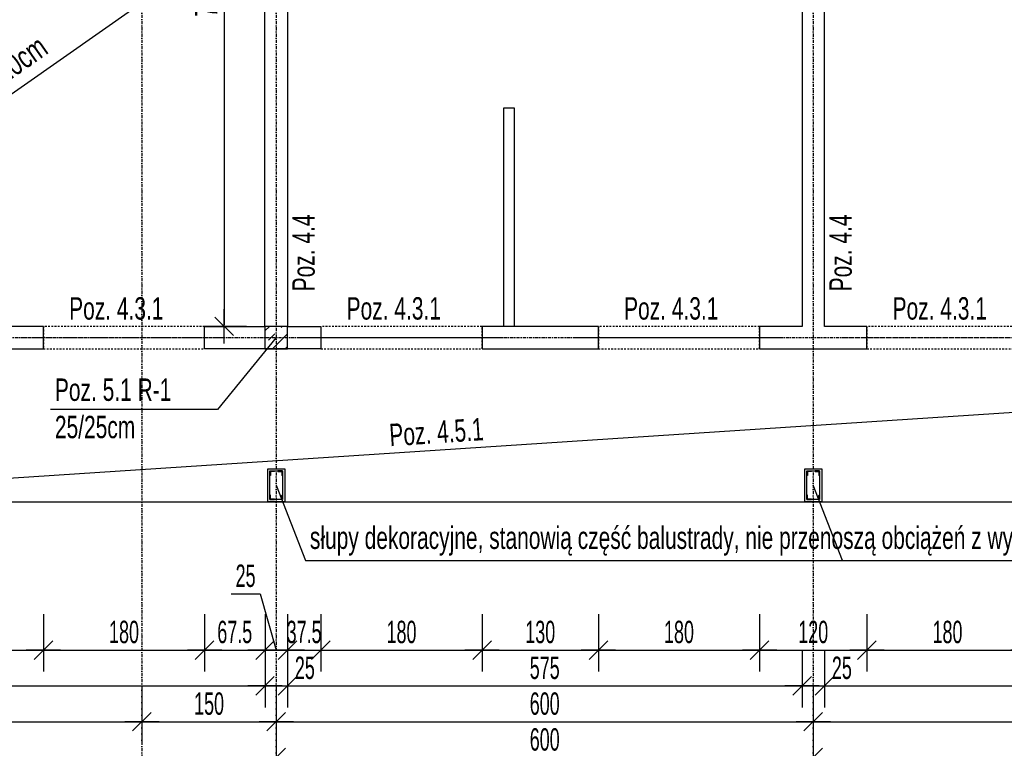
# Model space of a CAD drawing. Header units: millimetres. Extents: x -6373 to 10868, y -2819 to 2013.
# Tile 10 of 67: x -5216 to -4116, y -1202 to -389. Entities that reach past the tile are written whole.
import ezdxf

# ---------------------------------------------------------------- set-up
doc = ezdxf.new("R2010")
doc.units = ezdxf.units.MM
doc.header["$LTSCALE"] = 10
doc.linetypes.add('MO', pattern=[0.7, 0.35, -0.17, 0.01, -0.17])
doc.linetypes.add('MP', pattern=[0.36, 0.2, -0.16])
for name, color, linetype in [('BA_prg', 3, 'Continuous'), ('BA_szr', 1, 'Continuous'), ('BA_txs', 2, 'Continuous'), ('BA_wym', 1, 'Continuous'), ('BD_lpm', 1, 'MP'), ('BD_osm', 1, 'MO'), ('BD_wic', 1, 'Continuous'), ('BD_wig', 3, 'Continuous'), ('BZ_odn', 1, 'Continuous'), ('BZ_txs', 2, 'Continuous')]:
    doc.layers.add(name, color=color, linetype=linetype)
doc.styles.add('BIKTS', font='bikromsw.shx', dxfattribs={"width": 0.8})
doc.styles.add('BIKWYM', font='bikromsw.shx', dxfattribs={"width": 0.6})
doc.dimstyles.new('BA_KR_100_cm', dxfattribs={"dimtxt": 25, "dimasz": 1.666667, "dimexe": 24, "dimexo": 0, "dimgap": 0, "dimtad": 0, "dimdec": 1, "dimrnd": 0.5, "dimzin": 9, "dimdsep": 46, "dimtxsty": 'BIKWYM', "dimblk": 'WYM-KR', "dimcen": 0, "dimdle": 20, "dimclrd": 256, "dimclre": 256, "dimclrt": 2, "dimadec": 0, "dimazin": 0, "dimtfac": 0.033333, "dimtdec": 1, "dimtmove": 0, "dimatfit": 3, "dimldrblk": 'WYM-KR', "dimfxl": 25, "dimfxlon": 1, "dimtvp": 0.8, "dimtolj": 1, "dimarcsym": 0})
doc.dimstyles.new('BZ_ST_100_cm', dxfattribs={"dimtxt": 25, "dimasz": 1.666667, "dimexe": 24, "dimexo": 0, "dimgap": 0, "dimtad": 0, "dimdec": 1, "dimrnd": 0.5, "dimdsep": 46, "dimtxsty": 'BIKWYM', "dimblk": 'WYM-ST', "dimcen": 0, "dimdle": 20, "dimclrd": 256, "dimclre": 256, "dimclrt": 7, "dimadec": 0, "dimazin": 0, "dimtfac": 0.033333, "dimtdec": 1, "dimtix": 1, "dimtmove": 2, "dimatfit": 3, "dimldrblk": 'WYM-ST', "dimfxl": 25, "dimfxlon": 1, "dimtvp": 0.8, "dimtolj": 1, "dimtzin": 0, "dimarcsym": 0})

# ---------------------------------------------------------------- blocks, each defined once
blk = doc.blocks.new('WYM-ST')
blk.add_hatch(color=256).paths.add_polyline_path([(-13, 2.88), (0, 0), (-13, -2.88)])
blk.add_lwpolyline([(0, 0), (-13, 2.88), (-13, -2.88), (0, 0)])
blk = doc.blocks.new('WYM-KR')
at = {"linetype": 'ByBlock'}
blk.add_line((11.52, 0), (-11.52, 0), dxfattribs=at)
at = {"color": 7, "linetype": 'ByBlock'}
blk.add_line((6.24, 6.24), (-6.24, -6.24), dxfattribs=at)
blk = doc.blocks.new('*D65')
at = {"layer": 'BA_wym', "lineweight": -2}
for p, q in [((-5399.9, -1052.6), (-5399.9, -1116.6)), ((-5189.9, -1052.6), (-5189.9, -1116.6)), ((-5398.2, -1092.6), (-5191.6, -1092.6))]:
    blk.add_line(p, q, dxfattribs=at)
at = {"layer": 'Defpoints', "color": 0}
for p in [(-5399.9, -756.1), (-5189.9, -756.1), (-5189.9, -1092.6)]:
    blk.add_point(p, dxfattribs=at)
at = {"layer": 'BA_wym', "lineweight": -2, "xscale": 1.666666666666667, "yscale": 1.666666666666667, "zscale": 1.666666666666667, "rotation": 180}
blk.add_blockref('WYM-KR', (-5399.9, -1092.6), dxfattribs=at)
at = {"layer": 'BA_wym', "lineweight": -2, "xscale": 1.666666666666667, "yscale": 1.666666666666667, "zscale": 1.666666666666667}
blk.add_blockref('WYM-KR', (-5189.9, -1092.6), dxfattribs=at)
at = {"layer": 'BA_wym', "color": 2, "insert": (-5294.9, -1072.6), "char_height": 25, "attachment_point": 5, "style": 'BIKWYM'}
blk.add_mtext('\\A1;210', dxfattribs=at)
blk = doc.blocks.new('*D66')
at = {"layer": 'BA_wym', "lineweight": -2}
for p, q in [((-5189.9, -1052.6), (-5189.9, -1116.6)), ((-5009.9, -1052.6), (-5009.9, -1116.6)), ((-5188.2, -1092.6), (-5011.6, -1092.6))]:
    blk.add_line(p, q, dxfattribs=at)
at = {"layer": 'Defpoints', "color": 0}
for p in [(-5189.9, -756.1), (-5009.9, -756.1), (-5009.9, -1092.6)]:
    blk.add_point(p, dxfattribs=at)
at = {"layer": 'BA_wym', "lineweight": -2, "xscale": 1.666666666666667, "yscale": 1.666666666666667, "zscale": 1.666666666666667, "rotation": 180}
blk.add_blockref('WYM-KR', (-5189.9, -1092.6), dxfattribs=at)
at = {"layer": 'BA_wym', "lineweight": -2, "xscale": 1.666666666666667, "yscale": 1.666666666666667, "zscale": 1.666666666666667}
blk.add_blockref('WYM-KR', (-5009.9, -1092.6), dxfattribs=at)
at = {"layer": 'BA_wym', "color": 2, "insert": (-5099.9, -1072.6), "char_height": 25, "attachment_point": 5, "style": 'BIKWYM'}
blk.add_mtext('\\A1;180', dxfattribs=at)
blk = doc.blocks.new('*D67')
at = {"layer": 'BA_wym', "lineweight": -2}
for p, q in [((-5009.9, -1052.6), (-5009.9, -1116.6)), ((-4942.4, -1052.6), (-4942.4, -1116.6)), ((-5008.2, -1092.6), (-4944.1, -1092.6))]:
    blk.add_line(p, q, dxfattribs=at)
at = {"layer": 'Defpoints', "color": 0}
for p in [(-5009.9, -756.1), (-4942.4, -756.1), (-4942.4, -1092.6)]:
    blk.add_point(p, dxfattribs=at)
at = {"layer": 'BA_wym', "lineweight": -2, "xscale": 1.666666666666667, "yscale": 1.666666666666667, "zscale": 1.666666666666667, "rotation": 180}
blk.add_blockref('WYM-KR', (-5009.9, -1092.6), dxfattribs=at)
at = {"layer": 'BA_wym', "lineweight": -2, "xscale": 1.666666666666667, "yscale": 1.666666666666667, "zscale": 1.666666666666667}
blk.add_blockref('WYM-KR', (-4942.4, -1092.6), dxfattribs=at)
at = {"layer": 'BA_wym', "color": 2, "insert": (-4976.2, -1072.6), "char_height": 25, "attachment_point": 5, "style": 'BIKWYM'}
blk.add_mtext('\\A1;67.5', dxfattribs=at)
blk = doc.blocks.new('*D68')
at = {"layer": 'BA_wym', "lineweight": -2}
for p, q in [((-4980.3, -1029.8), (-4947.9, -1029.8)), ((-4947.9, -1029.8), (-4929.9, -1092.6)), ((-4942.4, -1052.6), (-4942.4, -1116.6)), ((-4917.4, -1052.6), (-4917.4, -1116.6)), ((-4944.1, -1092.6), (-4945.7, -1092.6)), ((-4942.4, -1092.6), (-4917.4, -1092.6)), ((-4915.7, -1092.6), (-4914.1, -1092.6))]:
    blk.add_line(p, q, dxfattribs=at)
at = {"layer": 'Defpoints', "color": 0}
for p in [(-4942.4, -756.1), (-4917.4, -756.1), (-4917.4, -1092.6)]:
    blk.add_point(p, dxfattribs=at)
at = {"layer": 'BA_wym', "lineweight": -2, "xscale": 1.666666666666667, "yscale": 1.666666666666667, "zscale": 1.666666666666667}
blk.add_blockref('WYM-KR', (-4942.4, -1092.6), dxfattribs=at)
at = {"layer": 'BA_wym', "lineweight": -2, "xscale": 1.666666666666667, "yscale": 1.666666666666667, "zscale": 1.666666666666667, "rotation": 180}
blk.add_blockref('WYM-KR', (-4917.4, -1092.6), dxfattribs=at)
at = {"layer": 'BA_wym', "color": 2, "insert": (-4964.1, -1009.8), "char_height": 25, "attachment_point": 5, "style": 'BIKWYM'}
blk.add_mtext('\\A1;25', dxfattribs=at)
blk = doc.blocks.new('*D69')
at = {"layer": 'BA_wym', "lineweight": -2}
for p, q in [((-4917.4, -1052.6), (-4917.4, -1116.6)), ((-4879.9, -1052.6), (-4879.9, -1116.6)), ((-4919.1, -1092.6), (-4920.7, -1092.6)), ((-4917.4, -1092.6), (-4879.9, -1092.6)), ((-4878.2, -1092.6), (-4876.6, -1092.6))]:
    blk.add_line(p, q, dxfattribs=at)
at = {"layer": 'Defpoints', "color": 0}
for p in [(-4917.4, -756.1), (-4879.9, -756.1), (-4879.9, -1092.6)]:
    blk.add_point(p, dxfattribs=at)
at = {"layer": 'BA_wym', "lineweight": -2, "xscale": 1.666666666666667, "yscale": 1.666666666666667, "zscale": 1.666666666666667}
blk.add_blockref('WYM-KR', (-4917.4, -1092.6), dxfattribs=at)
at = {"layer": 'BA_wym', "lineweight": -2, "xscale": 1.666666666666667, "yscale": 1.666666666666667, "zscale": 1.666666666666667, "rotation": 180}
blk.add_blockref('WYM-KR', (-4879.9, -1092.6), dxfattribs=at)
at = {"layer": 'BA_wym', "color": 2, "insert": (-4898.7, -1072.6), "char_height": 25, "attachment_point": 5, "style": 'BIKWYM'}
blk.add_mtext('\\A1;37.5', dxfattribs=at)
blk = doc.blocks.new('*D70')
at = {"layer": 'BA_wym', "lineweight": -2}
for p, q in [((-4879.9, -1052.6), (-4879.9, -1116.6)), ((-4699.9, -1052.6), (-4699.9, -1116.6)), ((-4878.2, -1092.6), (-4701.6, -1092.6))]:
    blk.add_line(p, q, dxfattribs=at)
at = {"layer": 'Defpoints', "color": 0}
for p in [(-4879.9, -756.1), (-4699.9, -756.1), (-4699.9, -1092.6)]:
    blk.add_point(p, dxfattribs=at)
at = {"layer": 'BA_wym', "lineweight": -2, "xscale": 1.666666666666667, "yscale": 1.666666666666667, "zscale": 1.666666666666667, "rotation": 180}
blk.add_blockref('WYM-KR', (-4879.9, -1092.6), dxfattribs=at)
at = {"layer": 'BA_wym', "lineweight": -2, "xscale": 1.666666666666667, "yscale": 1.666666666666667, "zscale": 1.666666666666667}
blk.add_blockref('WYM-KR', (-4699.9, -1092.6), dxfattribs=at)
at = {"layer": 'BA_wym', "color": 2, "insert": (-4789.9, -1072.6), "char_height": 25, "attachment_point": 5, "style": 'BIKWYM'}
blk.add_mtext('\\A1;180', dxfattribs=at)
blk = doc.blocks.new('*D71')
at = {"layer": 'BA_wym', "lineweight": -2}
for p, q in [((-4699.9, -1052.6), (-4699.9, -1116.6)), ((-4569.9, -1052.6), (-4569.9, -1116.6)), ((-4698.2, -1092.6), (-4571.6, -1092.6))]:
    blk.add_line(p, q, dxfattribs=at)
at = {"layer": 'Defpoints', "color": 0}
for p in [(-4699.9, -756.1), (-4569.9, -756.1), (-4569.9, -1092.6)]:
    blk.add_point(p, dxfattribs=at)
at = {"layer": 'BA_wym', "lineweight": -2, "xscale": 1.666666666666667, "yscale": 1.666666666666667, "zscale": 1.666666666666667, "rotation": 180}
blk.add_blockref('WYM-KR', (-4699.9, -1092.6), dxfattribs=at)
at = {"layer": 'BA_wym', "lineweight": -2, "xscale": 1.666666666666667, "yscale": 1.666666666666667, "zscale": 1.666666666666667}
blk.add_blockref('WYM-KR', (-4569.9, -1092.6), dxfattribs=at)
at = {"layer": 'BA_wym', "color": 2, "insert": (-4634.9, -1072.6), "char_height": 25, "attachment_point": 5, "style": 'BIKWYM'}
blk.add_mtext('\\A1;130', dxfattribs=at)
blk = doc.blocks.new('*D72')
at = {"layer": 'BA_wym', "lineweight": -2}
for p, q in [((-4569.9, -1052.6), (-4569.9, -1116.6)), ((-4389.9, -1052.6), (-4389.9, -1116.6)), ((-4568.2, -1092.6), (-4391.6, -1092.6))]:
    blk.add_line(p, q, dxfattribs=at)
at = {"layer": 'Defpoints', "color": 0}
for p in [(-4569.9, -756.1), (-4389.9, -756.1), (-4389.9, -1092.6)]:
    blk.add_point(p, dxfattribs=at)
at = {"layer": 'BA_wym', "lineweight": -2, "xscale": 1.666666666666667, "yscale": 1.666666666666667, "zscale": 1.666666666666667, "rotation": 180}
blk.add_blockref('WYM-KR', (-4569.9, -1092.6), dxfattribs=at)
at = {"layer": 'BA_wym', "lineweight": -2, "xscale": 1.666666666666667, "yscale": 1.666666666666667, "zscale": 1.666666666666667}
blk.add_blockref('WYM-KR', (-4389.9, -1092.6), dxfattribs=at)
at = {"layer": 'BA_wym', "color": 2, "insert": (-4479.9, -1072.6), "char_height": 25, "attachment_point": 5, "style": 'BIKWYM'}
blk.add_mtext('\\A1;180', dxfattribs=at)
blk = doc.blocks.new('*D73')
at = {"layer": 'BA_wym', "lineweight": -2}
for p, q in [((-4389.9, -1052.6), (-4389.9, -1116.6)), ((-4269.9, -1052.6), (-4269.9, -1116.6)), ((-4388.2, -1092.6), (-4271.6, -1092.6))]:
    blk.add_line(p, q, dxfattribs=at)
at = {"layer": 'Defpoints', "color": 0}
for p in [(-4389.9, -756.1), (-4269.9, -756.1), (-4269.9, -1092.6)]:
    blk.add_point(p, dxfattribs=at)
at = {"layer": 'BA_wym', "lineweight": -2, "xscale": 1.666666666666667, "yscale": 1.666666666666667, "zscale": 1.666666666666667, "rotation": 180}
blk.add_blockref('WYM-KR', (-4389.9, -1092.6), dxfattribs=at)
at = {"layer": 'BA_wym', "lineweight": -2, "xscale": 1.666666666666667, "yscale": 1.666666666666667, "zscale": 1.666666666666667}
blk.add_blockref('WYM-KR', (-4269.9, -1092.6), dxfattribs=at)
at = {"layer": 'BA_wym', "color": 2, "insert": (-4329.9, -1072.6), "char_height": 25, "attachment_point": 5, "style": 'BIKWYM'}
blk.add_mtext('\\A1;120', dxfattribs=at)
blk = doc.blocks.new('*D74')
at = {"layer": 'BA_wym', "lineweight": -2}
for p, q in [((-4269.9, -1052.6), (-4269.9, -1116.6)), ((-4089.9, -1052.6), (-4089.9, -1116.6)), ((-4268.2, -1092.6), (-4091.6, -1092.6))]:
    blk.add_line(p, q, dxfattribs=at)
at = {"layer": 'Defpoints', "color": 0}
for p in [(-4269.9, -756.1), (-4089.9, -756.1), (-4089.9, -1092.6)]:
    blk.add_point(p, dxfattribs=at)
at = {"layer": 'BA_wym', "lineweight": -2, "xscale": 1.666666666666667, "yscale": 1.666666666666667, "zscale": 1.666666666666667, "rotation": 180}
blk.add_blockref('WYM-KR', (-4269.9, -1092.6), dxfattribs=at)
at = {"layer": 'BA_wym', "lineweight": -2, "xscale": 1.666666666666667, "yscale": 1.666666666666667, "zscale": 1.666666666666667}
blk.add_blockref('WYM-KR', (-4089.9, -1092.6), dxfattribs=at)
at = {"layer": 'BA_wym', "color": 2, "insert": (-4179.9, -1072.6), "char_height": 25, "attachment_point": 5, "style": 'BIKWYM'}
blk.add_mtext('\\A1;180', dxfattribs=at)
blk = doc.blocks.new('*D86')
at = {"layer": 'BA_wym', "lineweight": -2}
for p, q in [((-5607.4, -1092.6), (-5607.4, -1156.6)), ((-4942.4, -1092.6), (-4942.4, -1156.6)), ((-5605.7, -1132.6), (-4944.1, -1132.6))]:
    blk.add_line(p, q, dxfattribs=at)
at = {"layer": 'Defpoints', "color": 0}
for p in [(-4942.4, -731.1), (-5607.4, -927.1), (-4942.4, -1132.6)]:
    blk.add_point(p, dxfattribs=at)
at = {"layer": 'BA_wym', "lineweight": -2, "xscale": 1.666666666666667, "yscale": 1.666666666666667, "zscale": 1.666666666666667, "rotation": 180}
blk.add_blockref('WYM-KR', (-5607.4, -1132.6), dxfattribs=at)
at = {"layer": 'BA_wym', "lineweight": -2, "xscale": 1.666666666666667, "yscale": 1.666666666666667, "zscale": 1.666666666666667}
blk.add_blockref('WYM-KR', (-4942.4, -1132.6), dxfattribs=at)
at = {"layer": 'BA_wym', "color": 2, "insert": (-5274.9, -1112.6), "char_height": 25, "attachment_point": 5, "style": 'BIKWYM'}
blk.add_mtext('\\A1;665', dxfattribs=at)
blk = doc.blocks.new('*D87')
at = {"layer": 'BA_wym', "lineweight": -2}
for p, q in [((-4942.4, -1092.6), (-4942.4, -1156.6)), ((-4917.4, -1092.6), (-4917.4, -1156.6)), ((-4944.1, -1132.6), (-4945.7, -1132.6)), ((-4942.4, -1132.6), (-4917.4, -1132.6)), ((-4915.7, -1132.6), (-4881.7, -1132.6))]:
    blk.add_line(p, q, dxfattribs=at)
at = {"layer": 'Defpoints', "color": 0}
for p in [(-4942.4, -731.1), (-4917.4, -731.1), (-4917.4, -1132.6)]:
    blk.add_point(p, dxfattribs=at)
at = {"layer": 'BA_wym', "lineweight": -2, "xscale": 1.666666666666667, "yscale": 1.666666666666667, "zscale": 1.666666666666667}
blk.add_blockref('WYM-KR', (-4942.4, -1132.6), dxfattribs=at)
at = {"layer": 'BA_wym', "lineweight": -2, "xscale": 1.666666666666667, "yscale": 1.666666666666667, "zscale": 1.666666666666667, "rotation": 180}
blk.add_blockref('WYM-KR', (-4917.4, -1132.6), dxfattribs=at)
at = {"layer": 'BA_wym', "color": 2, "insert": (-4897.9, -1112.6), "char_height": 25, "attachment_point": 5, "style": 'BIKWYM'}
blk.add_mtext('\\A1;25', dxfattribs=at)
blk = doc.blocks.new('*D88')
at = {"layer": 'BA_wym', "lineweight": -2}
for p, q in [((-4917.4, -1092.6), (-4917.4, -1156.6)), ((-4342.4, -1092.6), (-4342.4, -1156.6)), ((-4915.7, -1132.6), (-4344.1, -1132.6))]:
    blk.add_line(p, q, dxfattribs=at)
at = {"layer": 'Defpoints', "color": 0}
for p in [(-4917.4, -731.1), (-4342.4, -731.1), (-4342.4, -1132.6)]:
    blk.add_point(p, dxfattribs=at)
at = {"layer": 'BA_wym', "lineweight": -2, "xscale": 1.666666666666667, "yscale": 1.666666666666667, "zscale": 1.666666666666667, "rotation": 180}
blk.add_blockref('WYM-KR', (-4917.4, -1132.6), dxfattribs=at)
at = {"layer": 'BA_wym', "lineweight": -2, "xscale": 1.666666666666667, "yscale": 1.666666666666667, "zscale": 1.666666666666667}
blk.add_blockref('WYM-KR', (-4342.4, -1132.6), dxfattribs=at)
at = {"layer": 'BA_wym', "color": 2, "insert": (-4629.9, -1112.6), "char_height": 25, "attachment_point": 5, "style": 'BIKWYM'}
blk.add_mtext('\\A1;575', dxfattribs=at)
blk = doc.blocks.new('*D89')
at = {"layer": 'BA_wym', "lineweight": -2}
for p, q in [((-4342.4, -1092.6), (-4342.4, -1156.6)), ((-4317.4, -1092.6), (-4317.4, -1156.6)), ((-4344.1, -1132.6), (-4345.7, -1132.6)), ((-4342.4, -1132.6), (-4317.4, -1132.6)), ((-4315.7, -1132.6), (-4281.7, -1132.6))]:
    blk.add_line(p, q, dxfattribs=at)
at = {"layer": 'Defpoints', "color": 0}
for p in [(-4342.4, -731.1), (-4317.4, -731.1), (-4317.4, -1132.6)]:
    blk.add_point(p, dxfattribs=at)
at = {"layer": 'BA_wym', "lineweight": -2, "xscale": 1.666666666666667, "yscale": 1.666666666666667, "zscale": 1.666666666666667}
blk.add_blockref('WYM-KR', (-4342.4, -1132.6), dxfattribs=at)
at = {"layer": 'BA_wym', "lineweight": -2, "xscale": 1.666666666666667, "yscale": 1.666666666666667, "zscale": 1.666666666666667, "rotation": 180}
blk.add_blockref('WYM-KR', (-4317.4, -1132.6), dxfattribs=at)
at = {"layer": 'BA_wym', "color": 2, "insert": (-4297.9, -1112.6), "char_height": 25, "attachment_point": 5, "style": 'BIKWYM'}
blk.add_mtext('\\A1;25', dxfattribs=at)
blk = doc.blocks.new('*D90')
at = {"layer": 'BA_wym', "lineweight": -2}
for p, q in [((-4317.4, -1092.6), (-4317.4, -1156.6)), ((-3742.4, -1092.6), (-3742.4, -1156.6)), ((-4315.7, -1132.6), (-3744.1, -1132.6))]:
    blk.add_line(p, q, dxfattribs=at)
at = {"layer": 'Defpoints', "color": 0}
for p in [(-4317.4, -731.1), (-3742.4, -731.1), (-3742.4, -1132.6)]:
    blk.add_point(p, dxfattribs=at)
at = {"layer": 'BA_wym', "lineweight": -2, "xscale": 1.666666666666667, "yscale": 1.666666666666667, "zscale": 1.666666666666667, "rotation": 180}
blk.add_blockref('WYM-KR', (-4317.4, -1132.6), dxfattribs=at)
at = {"layer": 'BA_wym', "lineweight": -2, "xscale": 1.666666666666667, "yscale": 1.666666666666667, "zscale": 1.666666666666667}
blk.add_blockref('WYM-KR', (-3742.4, -1132.6), dxfattribs=at)
at = {"layer": 'BA_wym', "color": 2, "insert": (-4029.9, -1112.6), "char_height": 25, "attachment_point": 5, "style": 'BIKWYM'}
blk.add_mtext('\\A1;575', dxfattribs=at)
blk = doc.blocks.new('*D95')
at = {"layer": 'BA_wym', "lineweight": -2}
for p, q in [((-5619.9, -1132.6), (-5619.9, -1196.6)), ((-5079.9, -1132.6), (-5079.9, -1196.6)), ((-5618.2, -1172.6), (-5081.6, -1172.6))]:
    blk.add_line(p, q, dxfattribs=at)
at = {"layer": 'Defpoints', "color": 0}
for p in [(-5079.9, -756.1), (-5619.9, -927.1), (-5079.9, -1172.6)]:
    blk.add_point(p, dxfattribs=at)
at = {"layer": 'BA_wym', "lineweight": -2, "xscale": 1.666666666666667, "yscale": 1.666666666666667, "zscale": 1.666666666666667, "rotation": 180}
blk.add_blockref('WYM-KR', (-5619.9, -1172.6), dxfattribs=at)
at = {"layer": 'BA_wym', "lineweight": -2, "xscale": 1.666666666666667, "yscale": 1.666666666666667, "zscale": 1.666666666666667}
blk.add_blockref('WYM-KR', (-5079.9, -1172.6), dxfattribs=at)
at = {"layer": 'BA_wym', "color": 2, "insert": (-5349.9, -1152.6), "char_height": 25, "attachment_point": 5, "style": 'BIKWYM'}
blk.add_mtext('\\A1;540', dxfattribs=at)
blk = doc.blocks.new('*D96')
at = {"layer": 'BA_wym', "lineweight": -2}
for p, q in [((-5079.9, -1132.6), (-5079.9, -1196.6)), ((-4929.9, -1132.6), (-4929.9, -1196.6)), ((-5078.2, -1172.6), (-4931.6, -1172.6))]:
    blk.add_line(p, q, dxfattribs=at)
at = {"layer": 'Defpoints', "color": 0}
for p in [(-4929.9, -650.6), (-5079.9, -756.1), (-4929.9, -1172.6)]:
    blk.add_point(p, dxfattribs=at)
at = {"layer": 'BA_wym', "lineweight": -2, "xscale": 1.666666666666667, "yscale": 1.666666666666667, "zscale": 1.666666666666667, "rotation": 180}
blk.add_blockref('WYM-KR', (-5079.9, -1172.6), dxfattribs=at)
at = {"layer": 'BA_wym', "lineweight": -2, "xscale": 1.666666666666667, "yscale": 1.666666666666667, "zscale": 1.666666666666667}
blk.add_blockref('WYM-KR', (-4929.9, -1172.6), dxfattribs=at)
at = {"layer": 'BA_wym', "color": 2, "insert": (-5004.9, -1152.6), "char_height": 25, "attachment_point": 5, "style": 'BIKWYM'}
blk.add_mtext('\\A1;150', dxfattribs=at)
blk = doc.blocks.new('*D97')
at = {"layer": 'BA_wym', "lineweight": -2}
for p, q in [((-4929.9, -1132.6), (-4929.9, -1196.6)), ((-4329.9, -1132.6), (-4329.9, -1196.6)), ((-4928.2, -1172.6), (-4331.6, -1172.6))]:
    blk.add_line(p, q, dxfattribs=at)
at = {"layer": 'Defpoints', "color": 0}
for p in [(-4929.9, -650.6), (-4329.9, -756.1), (-4329.9, -1172.6)]:
    blk.add_point(p, dxfattribs=at)
at = {"layer": 'BA_wym', "lineweight": -2, "xscale": 1.666666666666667, "yscale": 1.666666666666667, "zscale": 1.666666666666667, "rotation": 180}
blk.add_blockref('WYM-KR', (-4929.9, -1172.6), dxfattribs=at)
at = {"layer": 'BA_wym', "lineweight": -2, "xscale": 1.666666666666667, "yscale": 1.666666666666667, "zscale": 1.666666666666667}
blk.add_blockref('WYM-KR', (-4329.9, -1172.6), dxfattribs=at)
at = {"layer": 'BA_wym', "color": 2, "insert": (-4629.9, -1152.6), "char_height": 25, "attachment_point": 5, "style": 'BIKWYM'}
blk.add_mtext('\\A1;600', dxfattribs=at)
blk = doc.blocks.new('*D98')
at = {"layer": 'BA_wym', "lineweight": -2}
for p, q in [((-4329.9, -1132.6), (-4329.9, -1196.6)), ((-3729.9, -1132.6), (-3729.9, -1196.6)), ((-4328.2, -1172.6), (-3731.6, -1172.6))]:
    blk.add_line(p, q, dxfattribs=at)
at = {"layer": 'Defpoints', "color": 0}
for p in [(-4329.9, -756.1), (-3729.9, -756.1), (-3729.9, -1172.6)]:
    blk.add_point(p, dxfattribs=at)
at = {"layer": 'BA_wym', "lineweight": -2, "xscale": 1.666666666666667, "yscale": 1.666666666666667, "zscale": 1.666666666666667, "rotation": 180}
blk.add_blockref('WYM-KR', (-4329.9, -1172.6), dxfattribs=at)
at = {"layer": 'BA_wym', "lineweight": -2, "xscale": 1.666666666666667, "yscale": 1.666666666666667, "zscale": 1.666666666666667}
blk.add_blockref('WYM-KR', (-3729.9, -1172.6), dxfattribs=at)
at = {"layer": 'BA_wym', "color": 2, "insert": (-4029.9, -1152.6), "char_height": 25, "attachment_point": 5, "style": 'BIKWYM'}
blk.add_mtext('\\A1;600', dxfattribs=at)
blk = doc.blocks.new('*D102')
at = {"layer": 'BA_wym', "lineweight": -2}
for p, q in [((-5632.4, -1172.6), (-5632.4, -1236.6)), ((-4929.9, -1172.6), (-4929.9, -1236.6)), ((-5630.7, -1212.6), (-4931.6, -1212.6))]:
    blk.add_line(p, q, dxfattribs=at)
at = {"layer": 'Defpoints', "color": 0}
for p in [(-4929.9, -890.1), (-5632.4, -927.1), (-4929.9, -1212.6)]:
    blk.add_point(p, dxfattribs=at)
at = {"layer": 'BA_wym', "lineweight": -2, "xscale": 1.666666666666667, "yscale": 1.666666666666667, "zscale": 1.666666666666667, "rotation": 180}
blk.add_blockref('WYM-KR', (-5632.4, -1212.6), dxfattribs=at)
at = {"layer": 'BA_wym', "lineweight": -2, "xscale": 1.666666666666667, "yscale": 1.666666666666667, "zscale": 1.666666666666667}
blk.add_blockref('WYM-KR', (-4929.9, -1212.6), dxfattribs=at)
at = {"layer": 'BA_wym', "color": 2, "insert": (-5281.2, -1192.6), "char_height": 25, "attachment_point": 5, "style": 'BIKWYM'}
blk.add_mtext('\\A1;702.5', dxfattribs=at)
blk = doc.blocks.new('*D103')
at = {"layer": 'BA_wym', "lineweight": -2}
for p, q in [((-4929.9, -1172.6), (-4929.9, -1236.6)), ((-4329.9, -1172.6), (-4329.9, -1236.6)), ((-4928.2, -1212.6), (-4331.6, -1212.6))]:
    blk.add_line(p, q, dxfattribs=at)
at = {"layer": 'Defpoints', "color": 0}
for p in [(-4929.9, -890.1), (-4329.9, -890.1), (-4329.9, -1212.6)]:
    blk.add_point(p, dxfattribs=at)
at = {"layer": 'BA_wym', "lineweight": -2, "xscale": 1.666666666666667, "yscale": 1.666666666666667, "zscale": 1.666666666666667, "rotation": 180}
blk.add_blockref('WYM-KR', (-4929.9, -1212.6), dxfattribs=at)
at = {"layer": 'BA_wym', "lineweight": -2, "xscale": 1.666666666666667, "yscale": 1.666666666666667, "zscale": 1.666666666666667}
blk.add_blockref('WYM-KR', (-4329.9, -1212.6), dxfattribs=at)
at = {"layer": 'BA_wym', "color": 2, "insert": (-4629.9, -1192.6), "char_height": 25, "attachment_point": 5, "style": 'BIKWYM'}
blk.add_mtext('\\A1;600', dxfattribs=at)
blk = doc.blocks.new('*D104')
at = {"layer": 'BA_wym', "lineweight": -2}
for p, q in [((-4329.9, -1172.6), (-4329.9, -1236.6)), ((-3729.9, -1172.6), (-3729.9, -1236.6)), ((-4328.2, -1212.6), (-3731.6, -1212.6))]:
    blk.add_line(p, q, dxfattribs=at)
at = {"layer": 'Defpoints', "color": 0}
for p in [(-4329.9, -890.1), (-3729.9, -890.1), (-3729.9, -1212.6)]:
    blk.add_point(p, dxfattribs=at)
at = {"layer": 'BA_wym', "lineweight": -2, "xscale": 1.666666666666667, "yscale": 1.666666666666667, "zscale": 1.666666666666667, "rotation": 180}
blk.add_blockref('WYM-KR', (-4329.9, -1212.6), dxfattribs=at)
at = {"layer": 'BA_wym', "lineweight": -2, "xscale": 1.666666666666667, "yscale": 1.666666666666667, "zscale": 1.666666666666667}
blk.add_blockref('WYM-KR', (-3729.9, -1212.6), dxfattribs=at)
at = {"layer": 'BA_wym', "color": 2, "insert": (-4029.9, -1192.6), "char_height": 25, "attachment_point": 5, "style": 'BIKWYM'}
blk.add_mtext('\\A1;600', dxfattribs=at)
blk = doc.blocks.new('*D107')
at = {"layer": 'BA_wym', "lineweight": -2}
for p, q in [((-5607.4, -1212.6), (-5607.4, -1276.6)), ((-3052.4, -1212.6), (-3052.4, -1276.6)), ((-5605.7, -1252.6), (-3054.1, -1252.6))]:
    blk.add_line(p, q, dxfattribs=at)
at = {"layer": 'Defpoints', "color": 0}
for p in [(-5607.4, -927.1), (-3052.4, -927.1), (-3052.4, -1252.6)]:
    blk.add_point(p, dxfattribs=at)
at = {"layer": 'BA_wym', "lineweight": -2, "xscale": 1.666666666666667, "yscale": 1.666666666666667, "zscale": 1.666666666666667, "rotation": 180}
blk.add_blockref('WYM-KR', (-5607.4, -1252.6), dxfattribs=at)
at = {"layer": 'BA_wym', "lineweight": -2, "xscale": 1.666666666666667, "yscale": 1.666666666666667, "zscale": 1.666666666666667}
blk.add_blockref('WYM-KR', (-3052.4, -1252.6), dxfattribs=at)
at = {"layer": 'BA_wym', "color": 2, "insert": (-4329.9, -1232.6), "char_height": 25, "attachment_point": 5, "style": 'BIKWYM'}
blk.add_mtext('\\A1;2555', dxfattribs=at)
blk = doc.blocks.new('*D109')
at = {"layer": 'BA_wym', "lineweight": -2}
for p, q in [((-5632.4, -1252.6), (-5632.4, -1316.6)), ((-3027.4, -1252.6), (-3027.4, -1316.6)), ((-5630.7, -1292.6), (-3029.1, -1292.6))]:
    blk.add_line(p, q, dxfattribs=at)
at = {"layer": 'Defpoints', "color": 0}
for p in [(-5632.4, -927.1), (-3027.4, -927.1), (-3027.4, -1292.6)]:
    blk.add_point(p, dxfattribs=at)
at = {"layer": 'BA_wym', "lineweight": -2, "xscale": 1.666666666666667, "yscale": 1.666666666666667, "zscale": 1.666666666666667, "rotation": 180}
blk.add_blockref('WYM-KR', (-5632.4, -1292.6), dxfattribs=at)
at = {"layer": 'BA_wym', "lineweight": -2, "xscale": 1.666666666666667, "yscale": 1.666666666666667, "zscale": 1.666666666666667}
blk.add_blockref('WYM-KR', (-3027.4, -1292.6), dxfattribs=at)
at = {"layer": 'BA_wym', "color": 2, "insert": (-4329.9, -1272.6), "char_height": 25, "attachment_point": 5, "style": 'BIKWYM'}
blk.add_mtext('\\A1;2605', dxfattribs=at)
blk = doc.blocks.new('*D136')
at = {"layer": 'BA_wym', "lineweight": -2}
for p, q in [((-6078.4, 1119.9), (-6127.4, 1119.9)), ((-6103.4, 1118.2), (-6103.4, -925.5)), ((-6078.4, -927.1), (-6127.4, -927.1))]:
    blk.add_line(p, q, dxfattribs=at)
at = {"layer": 'Defpoints', "color": 0}
for p in [(-4942.4, 1119.9), (-6103.4, -927.1), (-5632.4, -927.1)]:
    blk.add_point(p, dxfattribs=at)
at = {"layer": 'BA_wym', "lineweight": -2, "xscale": 1.666666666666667, "yscale": 1.666666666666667, "zscale": 1.666666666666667}
for p, rotation in [((-6103.4, 1119.9), 90), ((-6103.4, -927.1), 270)]:
    blk.add_blockref('WYM-KR', p, dxfattribs=dict(at, rotation=rotation))
at = {"layer": 'BA_wym', "color": 2, "insert": (-6123.4, 96.4), "char_height": 25, "attachment_point": 5, "rotation": 90, "style": 'BIKWYM'}
blk.add_mtext('\\A1;2047', dxfattribs=at)
blk = doc.blocks.new('*D203')
at = {"layer": 'BA_wym', "lineweight": -2}
for p, q in [((-4962.9, -6.1), (-5011.9, -6.1)), ((-4987.9, -7.8), (-4987.9, -729.5)), ((-4962.9, -731.1), (-5011.9, -731.1))]:
    blk.add_line(p, q, dxfattribs=at)
at = {"layer": 'Defpoints', "color": 0}
for p in [(-4947.9, -6.1), (-4987.9, -731.1), (-4947.9, -731.1)]:
    blk.add_point(p, dxfattribs=at)
at = {"layer": 'BA_wym', "lineweight": -2, "xscale": 1.666666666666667, "yscale": 1.666666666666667, "zscale": 1.666666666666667}
for p, rotation in [((-4987.9, -6.1), 90), ((-4987.9, -731.1), 270)]:
    blk.add_blockref('WYM-KR', p, dxfattribs=dict(at, rotation=rotation))
at = {"layer": 'BA_wym', "color": 2, "insert": (-5007.9, -368.6), "char_height": 25, "attachment_point": 5, "rotation": 90, "style": 'BIKWYM'}
blk.add_mtext('\\A1;725', dxfattribs=at)
blk = doc.blocks.new('*D280')
at = {"layer": 'BA_wym', "lineweight": -2}
for p, q in [((-5803.4, -1292.6), (-5803.4, -1356.6)), ((-2856.4, -1292.6), (-2856.4, -1356.6)), ((-5801.7, -1332.6), (-2858.1, -1332.6))]:
    blk.add_line(p, q, dxfattribs=at)
at = {"layer": 'Defpoints', "color": 0}
for p in [(-5803.4, 171.4), (-2856.4, 171.4), (-2856.4, -1332.6)]:
    blk.add_point(p, dxfattribs=at)
at = {"layer": 'BA_wym', "lineweight": -2, "xscale": 1.666666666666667, "yscale": 1.666666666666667, "zscale": 1.666666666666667, "rotation": 180}
blk.add_blockref('WYM-KR', (-5803.4, -1332.6), dxfattribs=at)
at = {"layer": 'BA_wym', "lineweight": -2, "xscale": 1.666666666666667, "yscale": 1.666666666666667, "zscale": 1.666666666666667}
blk.add_blockref('WYM-KR', (-2856.4, -1332.6), dxfattribs=at)
at = {"layer": 'BA_wym', "color": 2, "insert": (-4329.9, -1312.6), "char_height": 25, "attachment_point": 5, "style": 'BIKWYM'}
blk.add_mtext('\\A1;2947', dxfattribs=at)
blk = doc.blocks.new('*D369')
at = {"layer": 'BA_wym', "lineweight": -2}
for p, q in [((-6118.4, 1239.9), (-6167.4, 1239.9)), ((-6143.4, 1238.2), (-6143.4, -925.5)), ((-6118.4, -927.1), (-6167.4, -927.1))]:
    blk.add_line(p, q, dxfattribs=at)
at = {"layer": 'Defpoints', "color": 0}
for p in [(-4948.4, 1239.9), (-6143.4, -927.1), (-5632.4, -927.1)]:
    blk.add_point(p, dxfattribs=at)
at = {"layer": 'BA_wym', "lineweight": -2, "xscale": 1.666666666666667, "yscale": 1.666666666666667, "zscale": 1.666666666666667}
for p, rotation in [((-6143.4, 1239.9), 90), ((-6143.4, -927.1), 270)]:
    blk.add_blockref('WYM-KR', p, dxfattribs=dict(at, rotation=rotation))
at = {"layer": 'BA_wym', "color": 2, "insert": (-6163.4, 156.4), "char_height": 25, "attachment_point": 5, "rotation": 90, "style": 'BIKWYM'}
blk.add_mtext('\\A1;2167', dxfattribs=at)

msp = doc.modelspace()

# ---------------------------------------------------------------- hatches: boundary and pattern name
at = {"layer": 'BA_szr'}
h = msp.add_hatch(dxfattribs=at)
h.set_pattern_fill('BIK_ZELBET', color=256, scale=100, angle=45, pattern_type=2)
h.set_pattern_definition([(45, (-16556.188, -1800), (-14.142136, 14.142136), []), (45, (-16563.26, -1792.929), (-14.142136, 14.142136), [10, -10])])
h.paths.add_polyline_path([(-4942.41, -756.15), (-4917.41, -756.15), (-4917.41, -731.15), (-4942.41, -731.15)])

# ---------------------------------------------------------------- linework, layer by layer
at = {"layer": 'BA_prg', "color": 8}
for points in [[(-4936.91, -892.65), (-4931.91, -892.65), (-4931.91, -892.9, -0.4142136), (-4932.26, -893.25), (-4935.61, -893.25, 0.4142136), (-4936.31, -893.95), (-4936.31, -897.3, -0.4142136), (-4936.66, -897.65), (-4936.91, -897.65)], [(-4922.91, -892.65), (-4927.91, -892.65), (-4927.91, -892.9, 0.4142136), (-4927.56, -893.25), (-4924.21, -893.25, -0.4142136), (-4923.51, -893.95), (-4923.51, -897.3, 0.4142136), (-4923.16, -897.65), (-4922.91, -897.65)], [(-4336.91, -892.65), (-4331.91, -892.65), (-4331.91, -892.9, -0.4142136), (-4332.26, -893.25), (-4335.61, -893.25, 0.4142136), (-4336.31, -893.95), (-4336.31, -897.3, -0.4142136), (-4336.66, -897.65), (-4336.91, -897.65)], [(-4322.91, -892.65), (-4327.91, -892.65), (-4327.91, -892.9, 0.4142136), (-4327.56, -893.25), (-4324.21, -893.25, -0.4142136), (-4323.51, -893.95), (-4323.51, -897.3, 0.4142136), (-4323.16, -897.65), (-4322.91, -897.65)], [(-4936.91, -924.65), (-4931.91, -924.65), (-4931.91, -924.4, 0.4142136), (-4932.26, -924.05), (-4935.61, -924.05, -0.4142136), (-4936.31, -923.35), (-4936.31, -920, 0.4142136), (-4936.66, -919.65), (-4936.91, -919.65)], [(-4922.91, -924.65), (-4927.91, -924.65), (-4927.91, -924.4, -0.4142136), (-4927.56, -924.05), (-4924.21, -924.05, 0.4142136), (-4923.51, -923.35), (-4923.51, -920, -0.4142136), (-4923.16, -919.65), (-4922.91, -919.65)], [(-4336.91, -924.65), (-4331.91, -924.65), (-4331.91, -924.4, 0.4142136), (-4332.26, -924.05), (-4335.61, -924.05, -0.4142136), (-4336.31, -923.35), (-4336.31, -920, 0.4142136), (-4336.66, -919.65), (-4336.91, -919.65)], [(-4322.91, -924.65), (-4327.91, -924.65), (-4327.91, -924.4, -0.4142136), (-4327.56, -924.05), (-4324.21, -924.05, 0.4142136), (-4323.51, -923.35), (-4323.51, -920, -0.4142136), (-4323.16, -919.65), (-4322.91, -919.65)]]:
    msp.add_lwpolyline(points, format="xyb", close=True, dxfattribs=at)
at = {"layer": 'BD_lpm'}
for points in [[(-5189.91, -756.15), (-5009.91, -756.15), (-5009.91, -731.15), (-5189.91, -731.15)], [(-4879.92, -756.15), (-4699.92, -756.15), (-4699.92, -731.15), (-4879.92, -731.15)], [(-4569.91, -756.15), (-4389.91, -756.15), (-4389.91, -731.15), (-4569.91, -731.15)], [(-4269.91, -756.15), (-4089.91, -756.15), (-4089.91, -731.15), (-4269.91, -731.15)]]:
    msp.add_lwpolyline(points, close=True, dxfattribs=at)
at = {"layer": 'BD_osm', "color": 5}
for p, q in [((-5214.91, -743.65), (-4984.91, -743.65)), ((-4904.92, -743.65), (-4674.92, -743.65)), ((-4594.91, -743.65), (-4364.91, -743.65)), ((-4294.91, -743.65), (-4064.91, -743.65))]:
    msp.add_line(p, q, dxfattribs=at)
at = {"layer": 'BD_osm'}
for points in [[(-5079.91, 1779.85), (-5079.91, -1432.6)], [(-4929.91, 1779.85), (-4929.91, -1432.6)], [(-4329.91, 1779.85), (-4329.91, -1432.6)], [(-6243.41, -743.65), (-2416.41, -743.65)]]:
    msp.add_lwpolyline(points, dxfattribs=at)
at = {"layer": 'BD_wic'}
for points in [[(-5632.41, -756.15), (-3027.41, 1068.85)], [(-4675.41, -731.15), (-4675.41, -487.07), (-4663.91, -487.07), (-4663.91, -731.15)], [(-5632.41, -927.15), (-3027.41, -756.15)], [(-5607.41, -927.15), (-3052.41, -927.15)]]:
    msp.add_lwpolyline(points, dxfattribs=at)
at = {"layer": 'BD_wic', "color": 8}
for points in [[(-4939.41, -890.15), (-4920.41, -890.15), (-4920.41, -927.15), (-4939.41, -927.15)], [(-4339.41, -890.15), (-4320.41, -890.15), (-4320.41, -927.15), (-4339.41, -927.15)], [(-4922.91, -924.65), (-4936.91, -924.65), (-4936.91, -892.65), (-4922.91, -892.65)], [(-4322.91, -924.65), (-4336.91, -924.65), (-4336.91, -892.65), (-4322.91, -892.65)]]:
    msp.add_lwpolyline(points, close=True, dxfattribs=at)
at = {"layer": 'BD_wig'}
for points in [[(-5009.91, -756.15), (-5009.91, -731.15), (-4942.41, -731.15), (-4942.41, -6.15), (-4956.41, -6.15), (-4956.41, 18.85), (-4652.91, 18.85), (-4652.91, -6.15), (-4917.41, -6.15), (-4917.41, -731.15), (-4879.92, -731.15), (-4879.92, -756.15), (-5009.91, -756.15)], [(-4342.41, -731.15), (-4389.91, -731.15), (-4389.91, -756.15), (-4269.91, -756.15), (-4269.91, -731.15), (-4317.41, -731.15), (-4317.41, -6.15), (-4036.91, -6.15), (-4036.91, 18.85), (-4552.91, 18.85), (-4552.91, -6.15), (-4342.41, -6.15), (-4342.41, -731.15)]]:
    msp.add_lwpolyline(points, dxfattribs=at)
for points in [[(-5399.91, -756.15), (-5189.91, -756.15), (-5189.91, -731.15), (-5399.91, -731.15)], [(-4942.41, -756.15), (-4917.41, -756.15), (-4917.41, -731.15), (-4942.41, -731.15)], [(-4699.92, -756.15), (-4569.91, -756.15), (-4569.91, -731.15), (-4699.92, -731.15)]]:
    msp.add_lwpolyline(points, close=True, dxfattribs=at)
at = {"layer": 'BZ_odn'}
msp.add_line((-4297.09, -992.6), (-4329.91, -908.65), dxfattribs=at)

# ---------------------------------------------------------------- texts
at = {"layer": 'BA_txs', "style": 'BIKTS', "width": 0.7}
for s, rotation, p in [('Poz. 4.4', 90, (-4886.88, -692.03)), ('Poz. 4.4', 90, (-4286.88, -692.03)), ('Poz. 4.5.1', 3.75568, (-4802.65, -865.07))]:
    msp.add_text(s, height=25, rotation=rotation, dxfattribs=at).set_placement(p)
for p in [(-5161.23, -723.56), (-4851.23, -723.56), (-4541.23, -723.56), (-4241.23, -723.56)]:
    msp.add_text('Poz. 4.3.1', height=25, dxfattribs=at).set_placement(p)
at = {"layer": 'BZ_txs', "insert": (-5492.92, -611.89), "char_height": 25, "width": 777.0831, "attachment_point": 1, "rotation": 35.01416, "style": 'BIKTS'}
msp.add_mtext('{\\W0.75;Poz. 4.1\\A1; Płyta stropowa gr.20cm\\Ppoziom wierzchu +2,75m}', dxfattribs=at)
at = {"layer": 'BZ_txs', "char_height": 25, "attachment_point": 1, "style": 'BIKTS'}
for s, insert, width in [('{\\W0.7;Poz. 5.1 R-1\\P\\A1;25/25cm}', (-5177.13, -789.34), 452.0462), ('{\\W0.7;słupy dekoracyjne, stanowią część balustrady, nie przenoszą obciążeń z wyższych kondygnacji }', (-4892.23, -954.68), 1484.2954)]:
    msp.add_mtext(s, dxfattribs=dict(at, insert=insert, width=width))

# ---------------------------------------------------------------- dimensions: what is measured, and where the dimension line sits
at = {"layer": 'BA_wym'}
for base, p1, p2, picture, middle in [((-6143.41, -927.15), (-4948.41, 1239.86), (-5632.41, -927.15), '*D369', (-6163.41, 156.35)), ((-6103.41, -927.15), (-4942.41, 1119.85), (-5632.41, -927.15), '*D136', (-6123.41, 96.35)), ((-4987.93, -731.15), (-4947.93, -6.15), (-4947.93, -731.15), '*D203', (-5007.93, -368.65))]:
    dim = msp.add_linear_dim(base=base, p1=p1, p2=p2, angle=90, dimstyle='BA_KR_100_cm', override={"dimatfit": 1}, dxfattribs=at)
    dim.commit()
    dim.dimension.update_dxf_attribs({"geometry": picture, "text_midpoint": middle})
for base, p1, p2, override, picture, middle in [((-2856.41, -1332.6), (-5803.41, 171.35), (-2856.41, 171.35), {"dimatfit": 1, "dimfxl": 40}, '*D280', (-4329.91, -1312.6)), ((-4929.91, -1172.6), (-5079.91, -756.15), (-4929.91, -650.58), {"dimtmove": 1, "dimatfit": 1, "dimfxl": 40}, '*D96', (-5004.91, -1152.6)), ((-4329.91, -1172.6), (-4929.91, -650.58), (-4329.91, -756.15), {"dimtmove": 1, "dimatfit": 1, "dimfxl": 40}, '*D97', (-4629.91, -1152.6)), ((-4942.41, -1132.6), (-5607.41, -927.15), (-4942.41, -731.15), {"dimtmove": 1, "dimatfit": 1, "dimfxl": 40}, '*D86', (-5274.91, -1112.6)), ((-4917.41, -1132.6), (-4942.41, -731.15), (-4917.41, -731.15), {"dimblk": 'WYM-KR', "dimatfit": 1, "dimfxl": 40}, '*D87', (-4897.89, -1112.6)), ((-4342.41, -1132.6), (-4917.41, -731.15), (-4342.41, -731.15), {"dimtmove": 1, "dimatfit": 1, "dimfxl": 40}, '*D88', (-4629.91, -1112.6)), ((-4317.41, -1132.6), (-4342.41, -731.15), (-4317.41, -731.15), {"dimblk": 'WYM-KR', "dimatfit": 1, "dimfxl": 40}, '*D89', (-4297.89, -1112.6)), ((-3742.41, -1132.6), (-4317.41, -731.15), (-3742.41, -731.15), {"dimtmove": 1, "dimatfit": 1, "dimfxl": 40}, '*D90', (-4029.91, -1112.6)), ((-5079.91, -1172.6), (-5619.91, -927.15), (-5079.91, -756.15), {"dimtmove": 1, "dimatfit": 1, "dimfxl": 40}, '*D95', (-5349.91, -1152.6)), ((-5189.91, -1092.6), (-5399.91, -756.15), (-5189.91, -756.15), {"dimtmove": 1, "dimatfit": 1, "dimfxl": 40}, '*D65', (-5294.91, -1072.6)), ((-5009.91, -1092.6), (-5189.91, -756.15), (-5009.91, -756.15), {"dimtmove": 1, "dimatfit": 1, "dimfxl": 40}, '*D66', (-5099.91, -1072.6)), ((-4942.41, -1092.6), (-5009.91, -756.15), (-4942.41, -756.15), {"dimtmove": 1, "dimatfit": 1, "dimfxl": 40}, '*D67', (-4976.16, -1072.6)), ((-4699.92, -1092.6), (-4879.92, -756.15), (-4699.92, -756.15), {"dimtmove": 1, "dimatfit": 1, "dimfxl": 40}, '*D70', (-4789.92, -1072.6)), ((-4569.91, -1092.6), (-4699.92, -756.15), (-4569.91, -756.15), {"dimtmove": 1, "dimatfit": 1, "dimfxl": 40}, '*D71', (-4634.91, -1072.6)), ((-4389.91, -1092.6), (-4569.91, -756.15), (-4389.91, -756.15), {"dimtmove": 1, "dimatfit": 1, "dimfxl": 40}, '*D72', (-4479.91, -1072.6)), ((-4269.91, -1092.6), (-4389.91, -756.15), (-4269.91, -756.15), {"dimtmove": 1, "dimatfit": 1, "dimfxl": 40}, '*D73', (-4329.91, -1072.6)), ((-3729.91, -1172.6), (-4329.91, -756.15), (-3729.91, -756.15), {"dimtmove": 1, "dimatfit": 1, "dimfxl": 40}, '*D98', (-4029.91, -1152.6)), ((-4089.91, -1092.6), (-4269.91, -756.15), (-4089.91, -756.15), {"dimtmove": 1, "dimatfit": 1, "dimfxl": 40}, '*D74', (-4179.91, -1072.6)), ((-4929.91, -1212.6), (-5632.41, -927.15), (-4929.91, -890.15), {"dimatfit": 1, "dimfxl": 40}, '*D102', (-5281.16, -1192.6)), ((-4329.91, -1212.6), (-4929.91, -890.15), (-4329.91, -890.15), {"dimatfit": 1, "dimfxl": 40}, '*D103', (-4629.91, -1192.6)), ((-3729.91, -1212.6), (-4329.91, -890.15), (-3729.91, -890.15), {"dimtmove": 1, "dimatfit": 1, "dimfxl": 40}, '*D104', (-4029.91, -1192.6)), ((-3027.41, -1292.6), (-5632.41, -927.15), (-3027.41, -927.15), {"dimatfit": 1, "dimfxl": 40}, '*D109', (-4329.91, -1272.6)), ((-3052.41, -1252.6), (-5607.41, -927.15), (-3052.41, -927.15), {"dimtmove": 1, "dimatfit": 1, "dimfxl": 40}, '*D107', (-4329.91, -1232.6))]:
    dim = msp.add_linear_dim(base=base, p1=p1, p2=p2, dimstyle='BA_KR_100_cm', override=override, dxfattribs=at)
    dim.commit()
    dim.dimension.update_dxf_attribs({"geometry": picture, "text_midpoint": middle})
for base, p1, p2, override, picture, middle in [((-4917.41, -1092.6), (-4942.41, -756.15), (-4917.41, -756.15), {"dimtmove": 1, "dimatfit": 1, "dimfxl": 40}, '*D68', (-4947.92, -1029.75)), ((-4879.92, -1092.6), (-4917.41, -756.15), (-4879.92, -756.15), {"dimblk": 'WYM-KR', "dimatfit": 1, "dimfxl": 40}, '*D69', (-4898.66, -1092.6))]:
    dim = msp.add_linear_dim(base=base, p1=p1, p2=p2, dimstyle='BA_KR_100_cm', override=override, dxfattribs=at)
    dim.commit()
    dim.dimension.update_dxf_attribs({"geometry": picture, "text_midpoint": middle, "dimtype": 160})

# ---------------------------------------------------------------- leaders
at = {"layer": 'BZ_odn', "has_arrowhead": 0}
for points in [[(-4929.91, -743.65), (-4995.61, -824.14), (-5181.99, -824.14)], [(-4929.91, -908.65), (-4897.09, -992.6), (-3589.57, -992.6)]]:
    msp.add_leader(points, dimstyle='BZ_ST_100_cm', dxfattribs=at)

doc.saveas('drawing.dxf')
